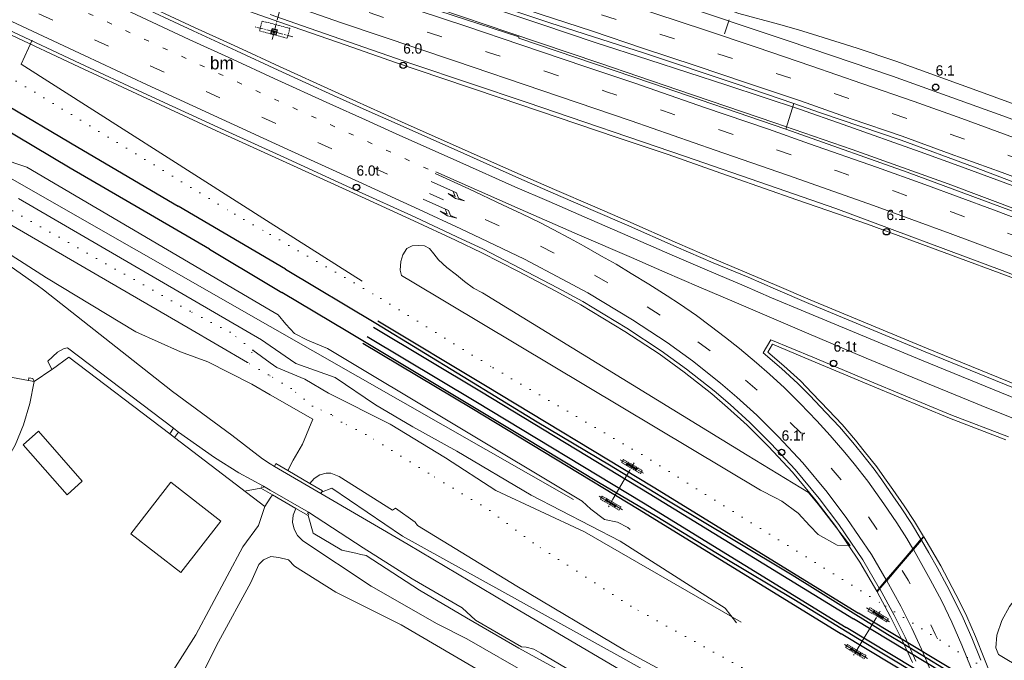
# Model space of a CAD drawing. Header units: metres. Extents: x 83575 to 86200, y 450600 to 453750.
# Tile 76 of 94: x 85251 to 85443, y 453122 to 453247. Entities that reach past the tile are written whole.
import ezdxf
from ezdxf.enums import TextEntityAlignment as Align

# ---------------------------------------------------------------- set-up
doc = ezdxf.new("R2010")
doc.units = ezdxf.units.M
for name, pattern in [('13strp', [4, 1, -3]), ('39strp', [12, 3, -9]), ('bhgrns', [2, 0, -2]), ('CENTER', [2, 1.25, -0.25, 0.25, -0.25]), ('DASHED2', [0.375, 0.25, -0.125])]:
    doc.linetypes.add(name, pattern=pattern)
for name, color, linetype, lineweight in [('bw-bs-uithouder', 253, 'Continuous', 18), ('bw-bs-uithouder spoor', 253, 'Continuous', 18), ('gr-bs-geleiderail', 253, 'geleiderail', 18), ('gw-bs-grondwerklijn', 253, 'Continuous', 18), ('kd-bs-bhgrns', 253, 'bhgrns', 18), ('kd-bs-kadastralegrens', 253, 'Continuous', 18), ('kw-bs-viaduct', 253, 'Continuous', 18), ('mk-bs-13streep 0.45', 253, '13strp', 18), ('mk-bs-39streep 0.15', 253, '39strp', 18), ('mk-bs-pijlre750', 253, 'Continuous', 18), ('mk-bs-streep 0.15', 253, 'Continuous', 18), ('og-bs-bebouwing', 253, 'Continuous', 18), ('og-bs-spoor NS', 253, 'Continuous', 25), ('vh-bs-randverharding', 253, 'Continuous', 18), ('wm-bs-hectometerbord text', 253, 'Continuous', 18)]:
    doc.layers.add(name, color=color, linetype=linetype, lineweight=lineweight)
doc.styles.add('rtw_iso', font='iso-rtw.shx')
doc.linetypes.add('geleiderail', pattern='A,2,-1,[175,RTW.shx,S=0.5,R=0,X=0,Y=0],-1', length=4)

# ---------------------------------------------------------------- blocks, each defined once
blk = doc.blocks.new('poer SB40-flat-7')
h = blk.add_hatch()
h.set_pattern_fill('ACET-2D-ANSI31', color=252, scale=0.5, angle=149.8861, style=0)
h.set_pattern_definition([(194.8860677, (-85366.5664, -453152.95), (0.4078252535, -1.53422124), [])])
h.paths.add_polyline_path([(0.94, -0.55), (-0.94, 0.55), (-1.03, 0.4), (0.86, -0.7)])
at = {"layer": 'bw-bs-uithouder spoor', "linetype": 'CENTER'}
for points in [[(-2.31, 1.24), (2.23, -1.39)], [(0.38, 0.66), (-0.47, -0.81)]]:
    blk.add_lwpolyline(points, dxfattribs=at)
at = {"layer": 'bw-bs-uithouder spoor', "linetype": 'DASHED2'}
blk.add_lwpolyline([(1.97, -0.84), (-1.71, 1.29), (-2.06, 0.69), (1.62, -1.44)], close=True, dxfattribs=at)
at = {"layer": 'bw-bs-uithouder spoor', "linetype": 'CENTER'}
for points in [[(-0.66, 0.46), (-0.81, 0.2), (-1.16, 0.4), (-1.01, 0.66), (-0.66, 0.46)], [(1.07, -0.55), (0.92, -0.81), (0.57, -0.61), (0.72, -0.35), (1.07, -0.55)]]:
    blk.add_lwpolyline(points, close=True, dxfattribs=at)
at = {"layer": 'bw-bs-uithouder spoor', "linetype": 'Continuous'}
blk.add_lwpolyline([(-0.94, 0.55), (-1.03, 0.4), (0.86, -0.7), (0.94, -0.55)], close=True, dxfattribs=at)
blk = doc.blocks.new('poer SB40-flat-8')
h = blk.add_hatch()
h.set_pattern_fill('ACET-2D-ANSI31', color=252, scale=0.5, angle=149.8861, style=0)
h.set_pattern_definition([(194.8860677, (-85370.7084, -453160.0914), (0.4078252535, -1.53422124), [])])
h.paths.add_polyline_path([(0.94, -0.55), (-0.94, 0.55), (-1.03, 0.4), (0.86, -0.7)])
at = {"layer": 'bw-bs-uithouder spoor', "linetype": 'CENTER'}
for points in [[(-2.31, 1.24), (2.23, -1.39)], [(0.38, 0.66), (-0.47, -0.81)]]:
    blk.add_lwpolyline(points, dxfattribs=at)
at = {"layer": 'bw-bs-uithouder spoor', "linetype": 'DASHED2'}
blk.add_lwpolyline([(1.97, -0.84), (-1.71, 1.29), (-2.06, 0.69), (1.62, -1.44)], close=True, dxfattribs=at)
at = {"layer": 'bw-bs-uithouder spoor', "linetype": 'CENTER'}
for points in [[(-0.66, 0.46), (-0.81, 0.2), (-1.16, 0.4), (-1.01, 0.66), (-0.66, 0.46)], [(1.07, -0.55), (0.92, -0.81), (0.57, -0.61), (0.72, -0.35), (1.07, -0.55)]]:
    blk.add_lwpolyline(points, close=True, dxfattribs=at)
at = {"layer": 'bw-bs-uithouder spoor', "linetype": 'Continuous'}
blk.add_lwpolyline([(-0.94, 0.55), (-1.03, 0.4), (0.86, -0.7), (0.94, -0.55)], close=True, dxfattribs=at)
blk = doc.blocks.new('poer SB40-flat-9')
h = blk.add_hatch()
h.set_pattern_fill('ACET-2D-ANSI31', color=252, scale=0.5, angle=148.9096, style=0)
h.set_pattern_definition([(193.90963393, (-85418.8063, -453131.126), (0.3816211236, -1.540948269), [])])
h.paths.add_polyline_path([(0.93, -0.56), (-0.93, 0.56), (-1.02, 0.41), (0.84, -0.71)])
at = {"layer": 'bw-bs-uithouder spoor', "linetype": 'CENTER'}
for points in [[(-2.29, 1.28), (2.2, -1.43)], [(0.39, 0.65), (-0.48, -0.8)]]:
    blk.add_lwpolyline(points, dxfattribs=at)
at = {"layer": 'bw-bs-uithouder spoor', "linetype": 'DASHED2'}
blk.add_lwpolyline([(1.96, -0.87), (-1.68, 1.32), (-2.05, 0.72), (1.59, -1.47)], close=True, dxfattribs=at)
at = {"layer": 'bw-bs-uithouder spoor', "linetype": 'CENTER'}
for points in [[(-0.65, 0.47), (-0.81, 0.21), (-1.15, 0.42), (-1, 0.67), (-0.65, 0.47)], [(1.06, -0.57), (0.9, -0.82), (0.56, -0.62), (0.72, -0.36), (1.06, -0.57)]]:
    blk.add_lwpolyline(points, close=True, dxfattribs=at)
at = {"layer": 'bw-bs-uithouder spoor', "linetype": 'Continuous'}
blk.add_lwpolyline([(-0.93, 0.56), (-1.02, 0.41), (0.84, -0.71), (0.93, -0.56)], close=True, dxfattribs=at)
blk = doc.blocks.new('poer SB40-flat-10')
h = blk.add_hatch()
h.set_pattern_fill('ACET-2D-ANSI31', color=252, scale=0.5, angle=148.9096, style=0)
h.set_pattern_definition([(193.90963393, (-85414.4741, -453123.9418), (0.3816211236, -1.540948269), [])])
h.paths.add_polyline_path([(0.93, -0.56), (-0.93, 0.56), (-1.02, 0.41), (0.84, -0.71)])
at = {"layer": 'bw-bs-uithouder spoor', "linetype": 'CENTER'}
for points in [[(-2.29, 1.28), (2.2, -1.43)], [(0.39, 0.65), (-0.48, -0.8)]]:
    blk.add_lwpolyline(points, dxfattribs=at)
at = {"layer": 'bw-bs-uithouder spoor', "linetype": 'DASHED2'}
blk.add_lwpolyline([(1.96, -0.87), (-1.68, 1.32), (-2.05, 0.72), (1.59, -1.47)], close=True, dxfattribs=at)
at = {"layer": 'bw-bs-uithouder spoor', "linetype": 'CENTER'}
for points in [[(-0.65, 0.47), (-0.81, 0.21), (-1.15, 0.42), (-1, 0.67), (-0.65, 0.47)], [(1.06, -0.57), (0.9, -0.82), (0.56, -0.62), (0.72, -0.36), (1.06, -0.57)]]:
    blk.add_lwpolyline(points, close=True, dxfattribs=at)
at = {"layer": 'bw-bs-uithouder spoor', "linetype": 'Continuous'}
blk.add_lwpolyline([(-0.93, 0.56), (-1.02, 0.41), (0.84, -0.71), (0.93, -0.56)], close=True, dxfattribs=at)
blk = doc.blocks.new('poer uithouder-flat-5')
h = blk.add_hatch()
h.set_pattern_fill('ACET-2D-ANSI31', color=252, scale=0.05, angle=345.2603, style=0)
h.set_pattern_definition([(30.2602506, (-85300.748, -453244.897), (-0.07999865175, 0.13711957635), [])])
h.paths.add_polyline_path([(-0.17, 0.25), (0.27, 0.14), (0.17, -0.25), (-0.27, -0.14)])
at = {"layer": 'bw-bs-uithouder', "linetype": 'DASHED2'}
blk.add_lwpolyline([(3.08, 0.69), (-2.34, 2.11), (-2.85, 0.18), (2.57, -1.24)], close=True, dxfattribs=at)
at = {"layer": 'bw-bs-uithouder', "linetype": 'CENTER'}
for points in [[(-0.39, -1.5), (0.62, 2.37)], [(3.67, -0.97), (-3.67, 0.97)]]:
    blk.add_lwpolyline(points, dxfattribs=at)
blk.add_lwpolyline([(0.67, 0.39), (-0.39, 0.67), (-0.67, -0.39), (0.39, -0.67)], close=True, dxfattribs=at)
at = {"layer": 'bw-bs-uithouder', "linetype": 'Continuous'}
for points in [[(0.51, 0.34), (-0.28, 0.55), (-0.34, 0.51), (-0.55, -0.28), (-0.51, -0.34), (0.28, -0.55), (0.34, -0.51), (0.55, 0.28)], [(0.27, 0.14), (-0.17, 0.25), (-0.27, -0.14), (0.17, -0.25)]]:
    blk.add_lwpolyline(points, close=True, dxfattribs=at)
blk = doc.blocks.new('pijlr-flat-30')
at = {"layer": 'mk-bs-pijlre750'}
for p, q in [((0, 0), (4.99, -2.2)), ((4.68, -2.89), (4.3, -1.9)), ((3.36, -2.3), (4.68, -2.89)), ((4.79, -3.26), (3.36, -2.3)), ((6.56, -3.71), (4.79, -3.26)), ((5.37, -3.19), (4.99, -2.2)), ((6.56, -3.71), (5.37, -3.19))]:
    blk.add_line(p, q, dxfattribs=at)
blk = doc.blocks.new('pijlr-flat-31')
at = {"layer": 'mk-bs-pijlre750'}
for p, q in [((0, 0), (4.96, -2.25)), ((3.33, -2.34), (4.65, -2.93)), ((4.76, -3.31), (3.33, -2.34)), ((4.65, -2.93), (4.28, -1.94)), ((6.52, -3.78), (4.76, -3.31)), ((5.34, -3.24), (4.96, -2.25)), ((6.52, -3.78), (5.34, -3.24))]:
    blk.add_line(p, q, dxfattribs=at)
blk = doc.blocks.new('dtbattr-l-flat-1')
at = {"layer": 'mk-bs-13streep 0.45', "style": 'rtw_iso'}
blk.add_attdef('TAG', (0, 0), '', height=2.5, dxfattribs=at)
blk = doc.blocks.new('HMP1-flat-189')
at = {"color": 253}
blk.add_circle((0, 0), 0.625, dxfattribs=at)
blk = doc.blocks.new('HMP1-flat-190')
at = {"color": 253}
blk.add_circle((0, 0), 0.625, dxfattribs=at)
blk = doc.blocks.new('HMP1-flat-192')
at = {"color": 253}
blk.add_circle((0, 0), 0.625, dxfattribs=at)
blk = doc.blocks.new('HMP1-flat-193')
at = {"color": 253}
blk.add_circle((0, 0), 0.625, dxfattribs=at)
blk = doc.blocks.new('HMP1-flat-194')
at = {"color": 253}
blk.add_circle((0, 0), 0.625, dxfattribs=at)
blk = doc.blocks.new('HMP1-flat-195')
at = {"color": 253}
blk.add_circle((0, 0), 0.625, dxfattribs=at)

msp = doc.modelspace()

# ---------------------------------------------------------------- linework, layer by layer
at = {"layer": 'bw-bs-uithouder'}
for points in [[(85301.37, 453247.27), (85302.11, 453250.07)], [(85389.7, 453247.28), (85388.73, 453244.51)]]:
    msp.add_lwpolyline(points, dxfattribs=at)
at = {"layer": 'bw-bs-uithouder spoor'}
for points in [[(85370.24, 453159.28), (85366.95, 453153.61)], [(85414.87, 453124.59), (85418.32, 453130.32)]]:
    msp.add_lwpolyline(points, dxfattribs=at)
at = {"layer": 'gr-bs-geleiderail', "flags": 128}
for points in [[(85005.71, 453400.28), (85027.43, 453387.83), (85060.47, 453369.06), (85079.71, 453358.38), (85099.06, 453347.91), (85117.71, 453338.28), (85130.18, 453331.9), (85147.33, 453323.72), (85170.06, 453313.31), (85190.25, 453304.58), (85212.45, 453295.48), (85224.59, 453290.82), (85235.83, 453286.62), (85257.44, 453278.76), (85273.51, 453273.19), (85284.84, 453269.25), (85299.03, 453264.39), (85313.25, 453259.63), (85327.5, 453254.94), (85336.99, 453251.77), (85353.09, 453246.31), (85363.51, 453242.81), (85373.98, 453239.42), (85389.2, 453234.48), (85403.44, 453229.79), (85411.92, 453226.78), (85427.01, 453221.44), (85434.53, 453218.72), (85452.36, 453212.16), (85459.85, 453209.36), (85466.38, 453206.83), (85479.29, 453201.4), (85485.8, 453198.83), (85498.82, 453193.69), (85508.01, 453189.75), (85519.96, 453184.65), (85532.44, 453179.23)], [(85136.18, 453327.62), (85152.81, 453319.53), (85166.55, 453313.14), (85179.73, 453307.16), (85194.07, 453300.88), (85204.23, 453296.74), (85215.09, 453292.24), (85226.52, 453287.46), (85237.37, 453283.28), (85247.43, 453279.6), (85260.06, 453274.91), (85269.97, 453271.37), (85287.55, 453265.16), (85300.16, 453260.67), (85317.74, 453254.48), (85332.91, 453249.37), (85346.81, 453244.68), (85364.42, 453238.78), (85379.62, 453233.61), (85398.58, 453227.16), (85413.72, 453221.92), (85432.45, 453215.21), (85453.73, 453207.23), (85473.23, 453199.69)], [(85206.35, 453283.14), (85214.17, 453279.89), (85224.45, 453275.68), (85233.21, 453272.16), (85242.05, 453268.76), (85248.24, 453266.32), (85255.62, 453263.42), (85265.65, 453259.66), (85276.89, 453255.69), (85285.73, 453252.53), (85294.46, 453249.43), (85304.47, 453245.89), (85314.62, 453242.37), (85324.69, 453238.83), (85333.51, 453235.87), (85344.93, 453232.04), (85356.27, 453228.19), (85367.6, 453224.36), (85377.74, 453220.97), (85390.25, 453216.52), (85402.89, 453212.11), (85416.69, 453207.33), (85431.71, 453201.84), (85445.4, 453196.73), (85458.21, 453191.78), (85464.39, 453189.33)], [(85399.34, 453246.39), (85391.58, 453248.51), (85387.77, 453249.85), (85383.16, 453252.03), (85375.98, 453255.57), (85368.9, 453259.28), (85361.9, 453263.15)], [(85422.23, 453239.17), (85414.65, 453241.73), (85407.02, 453244.14), (85403.19, 453245.29), (85399.34, 453246.39)], [(85422.23, 453239.17), (85439.5, 453232.96), (85452.64, 453228.13), (85462.93, 453224.24), (85473.18, 453220.26), (85486.18, 453215.05), (85492.68, 453212.45), (85502.86, 453208.29), (85515.76, 453202.85), (85524.01, 453199.24), (85534.06, 453194.78), (85540.92, 453191.51)]]:
    msp.add_lwpolyline(points, dxfattribs=at)
at = {"layer": 'gw-bs-grondwerklijn'}
for p, q in [((85253.47, 453243.28), (85251.3, 453238.57)), ((85251.3, 453238.57), (85300, 453207.62)), ((85300, 453187.37), (85234.07, 453224.95)), ((85252.46, 453218.47), (85247.22, 453220.21)), ((85300, 453190.55), (85252.46, 453218.47)), ((85298.29, 453184.75), (85250.79, 453212.34)), ((85300, 453207.62), (85317.93, 453196.22)), ((85301.58, 453189.63), (85300, 453190.55)), ((85303.04, 453187.79), (85301.58, 453189.63)), ((85359.26, 453153.59), (85300, 453187.37)), ((85304.75, 453186), (85303.04, 453187.79)), ((85300, 453183.58), (85298.29, 453184.75)), ((85304.75, 453186), (85307.28, 453184.66)), ((85307.28, 453184.66), (85311.2, 453183.06)), ((85300, 453180.29), (85296.62, 453182.76)), ((85305.02, 453180.14), (85300, 453183.58)), ((85311.2, 453183.06), (85360.97, 453153.23)), ((85301.3, 453179.34), (85300, 453180.29)), ((85306.76, 453177.09), (85301.3, 453179.34)), ((85312.71, 453177.4), (85305.02, 453180.14)), ((85252.77, 453176.82), (85253.9, 453176.62)), ((85311.37, 453174.35), (85306.76, 453177.09)), ((85320.57, 453172.08), (85312.71, 453177.4)), ((85253.9, 453176.62), (85253.9, 453176.62)), ((85323.43, 453168.27), (85311.37, 453174.35)), ((85327.85, 453167.78), (85320.57, 453172.08)), ((85334.26, 453161.73), (85323.43, 453168.27)), ((85336.46, 453163), (85327.85, 453167.78)), ((85281.32, 453165.69), (85298.95, 453152.17)), ((85344.11, 453155.35), (85334.26, 453161.73)), ((85350.97, 453154.41), (85336.46, 453163)), ((85295, 453155.21), (85298.16, 453155.81)), ((85310.03, 453155), (85312.04, 453155.75)), ((85312.04, 453155.75), (85325.85, 453146.41)), ((85298.95, 453152.17), (85300, 453153.8)), ((85300, 453153.8), (85300.44, 453154.48)), ((85361.43, 453147.26), (85344.11, 453155.35)), ((85368.4, 453145.4), (85350.97, 453154.41)), ((85360.97, 453153.23), (85362.65, 453151.65)), ((85308.4, 453146.99), (85307.4, 453150.46)), ((85362.65, 453151.65), (85365.31, 453149.66)), ((85365.31, 453149.66), (85367.83, 453149.16)), ((85367.83, 453149.16), (85369.85, 453148.07)), ((85369.85, 453148.07), (85370.35, 453147.71)), ((85313.96, 453143.7), (85308.4, 453146.99)), ((85325.85, 453146.41), (85368.32, 453122.91)), ((85392.01, 453129.61), (85361.43, 453147.26)), ((85388.86, 453132.37), (85368.4, 453145.4)), ((85316.7, 453143.07), (85313.96, 453143.7)), ((85317.72, 453142.83), (85316.7, 453143.07)), ((85318.74, 453142.6), (85317.72, 453142.83)), ((85329.16, 453135.89), (85318.74, 453142.6)), ((85338.35, 453130.48), (85329.16, 453135.89)), ((85391.11, 453129.46), (85388.86, 453132.37)), ((85348.55, 453124.56), (85338.35, 453130.48)), ((85362.01, 453117.21), (85348.55, 453124.56)), ((85368.32, 453122.91), (85388.74, 453111.53))]:
    msp.add_line(p, q, dxfattribs=at)
for points in [[(85237.5, 453210.34), (85239.78, 453210.69), (85239.71, 453212.27), (85241.31, 453211.83), (85268.61, 453196.04), (85283.93, 453187.11), (85295.54, 453180.32)], [(85300, 453174.03), (85296.4, 453176.09), (85287.81, 453180.47), (85282.49, 453182.4), (85273.73, 453186.3), (85256.29, 453196.88), (85241.47, 453206.3), (85237.5, 453210.34)], [(85398.72, 453153.87), (85395.8, 453155.36), (85327.71, 453196.09), (85325.64, 453197.33), (85325.37, 453198.39), (85325.5, 453200.03), (85325.9, 453201.36), (85326.7, 453202.57), (85327.73, 453203.14), (85328.89, 453203.18), (85330.15, 453203.08), (85331.12, 453202.59), (85331.96, 453201.52), (85332.85, 453200.38), (85334.49, 453198.91), (85336.4, 453197.46), (85337.96, 453196.17), (85339.73, 453194.82), (85341.46, 453193.9), (85393.17, 453162.21), (85400.66, 453157.68), (85405.15, 453154.96), (85407.05, 453152.65), (85413.32, 453144.61), (85410.79, 453144.66), (85407.07, 453146.72), (85405.42, 453148.43), (85403.13, 453150.88), (85399.94, 453153.25), (85398.72, 453153.87)], [(85257.33, 453178.95), (85257.46, 453179.04), (85260.66, 453181.38), (85280.38, 453166.41)], [(85303.45, 453159.21), (85304.45, 453161.28), (85306.29, 453164.38), (85308.34, 453169.25), (85300, 453174.03)], [(85311.87, 453158.74), (85310.93, 453158.74), (85309.67, 453158.4), (85308.58, 453157.7), (85307.74, 453156.69)], [(85481.44, 453058.52), (85481.07, 453060.09), (85474.65, 453064.27), (85457.73, 453074.14), (85439.96, 453084), (85411.95, 453100.29), (85390.02, 453112.91), (85369.24, 453124.13), (85348.15, 453136.65), (85328.75, 453148.51), (85328.33, 453149.17), (85324.48, 453151.9), (85323.87, 453151.46), (85313.49, 453158.06), (85311.87, 453158.74)], [(85304.97, 453151.83), (85304.48, 453150.52), (85304.37, 453149.13), (85304.66, 453147.77), (85305.32, 453146.54), (85306.3, 453145.54), (85306.34, 453145.52)], [(85306.34, 453145.52), (85319.73, 453136.64), (85332.59, 453129.27), (85338.42, 453126.36), (85351.14, 453119.07), (85369.05, 453110.05), (85377.99, 453104.49), (85384.96, 453100.46), (85391.1, 453096.21), (85391.21, 453096.07), (85391.66, 453095.14), (85391.73, 453094.11), (85391.37, 453092.74), (85390.6, 453091.24), (85389.51, 453089.97), (85388.14, 453088.99)], [(85512.33, 453081.48), (85442.28, 453123.28), (85441.78, 453124.59), (85441.94, 453127.1), (85442.93, 453129.95), (85444.46, 453132.67), (85446.24, 453135.03), (85449.78, 453137.02), (85453.55, 453137.4), (85457.77, 453136.59), (85462.71, 453135.49), (85472.72, 453133.73), (85481.77, 453131.21), (85484.74, 453129.66), (85491.14, 453126.14), (85495.21, 453123.38), (85498.93, 453120.97)]]:
    msp.add_lwpolyline(points, dxfattribs=at)
at = {"layer": 'kd-bs-bhgrns'}
for points in [[(85295.54, 453180.32), (85296.62, 453182.76), (85292.2, 453186.22), (85284.35, 453190.32), (85234.42, 453218.52), (85167.92, 453256.02), (85159.89, 453260), (85153.1, 453263.64), (85147.86, 453267.85), (85139.07, 453272.59), (85137.88, 453273.18)], [(85246.8, 453237.47), (85293.05, 453209.31), (85300, 453205.3)], [(85300, 453205.3), (85321.61, 453192.84), (85343.54, 453179.27), (85372.58, 453162.33)], [(85300, 453177.7), (85299.65, 453177.92), (85295.54, 453180.32)], [(85437.54, 453094.02), (85433.29, 453096.1), (85401.33, 453115.65), (85370.45, 453132.72), (85351.35, 453145.09), (85342.92, 453151.41), (85330.89, 453158.68), (85318.66, 453166.27), (85313.93, 453168.67), (85311.92, 453170.14), (85308.24, 453171.81), (85304.1, 453175.22), (85300, 453177.7)], [(85372.58, 453162.33), (85420.19, 453132.76), (85440.39, 453120.1)]]:
    msp.add_lwpolyline(points, dxfattribs=at)
at = {"layer": 'kd-bs-kadastralegrens'}
for points in [[(85218.4, 453145.54), (85223.8, 453139.84), (85242.53, 453154.85), (85244.26, 453156.32), (85246.55, 453158.7), (85248.54, 453161.34), (85250.19, 453164.21), (85251.79, 453168.18), (85253.04, 453172.35), (85253.9, 453176.62)], [(85298.95, 453152.17), (85297.72, 453148.48), (85294.63, 453144.32), (85285.46, 453127.16), (85269.68, 453102.31), (85266.58, 453098.63), (85262.78, 453087.82), (85261.75, 453086.73), (85260.17, 453084.34), (85255.83, 453076.53), (85240.34, 453050)]]:
    msp.add_lwpolyline(points, dxfattribs=at)
at = {"layer": 'kw-bs-viaduct', "flags": 128}
for points in [[(85250, 453262.24), (85261.31, 453256.95), (85272.89, 453251.54), (85285.2, 453245.78), (85293.69, 453241.88), (85301.8, 453238.13), (85312.66, 453233.17), (85319.61, 453230.05), (85325.65, 453227.36), (85338.07, 453221.82), (85348.82, 453217.02), (85355.52, 453214.13), (85363.39, 453210.71), (85369.85, 453207.9), (85379.56, 453203.63), (85386.81, 453200.51), (85393.61, 453197.67), (85398.96, 453195.34), (85405.49, 453192.58), (85428.21, 453183.13), (85451.11, 453173.84)], [(85443.76, 453165.22), (85432.74, 453169.46), (85417.67, 453175.69), (85405.72, 453180.7), (85398.13, 453183.89), (85397.2, 453182.34), (85400.37, 453179.66), (85403.59, 453176.73), (85405.91, 453174.36), (85409.09, 453171.02), (85411.72, 453168.2), (85414.36, 453165.13), (85416.07, 453163.04), (85418.54, 453159.93), (85420.05, 453157.83), (85421.65, 453155.53), (85423.86, 453152.34), (85425.87, 453149.25), (85427.66, 453146.35), (85418.52, 453135.64), (85415.17, 453141.36), (85410.48, 453148.27), (85406.68, 453153.32), (85402.03, 453158.93), (85397.36, 453163.93), (85393.18, 453168.07), (85389.35, 453171.55), (85386.26, 453174.22), (85380.88, 453178.46), (85375.99, 453181.99), (85369.31, 453186.4), (85360.68, 453191.59), (85355.77, 453194.24), (85348.49, 453198.08), (85341.36, 453201.74), (85336.2, 453204.19), (85328.03, 453207.98), (85316.25, 453213.37), (85302.38, 453219.7), (85289.47, 453225.59), (85274.88, 453232.31), (85262.61, 453238.05), (85248.46, 453244.68)], [(85425.47, 453121.73), (85423.37, 453126.36), (85421.22, 453130.65), (85418.57, 453135.55), (85427.71, 453146.26), (85431, 453140.59), (85434.66, 453133.62), (85436.08, 453130.7), (85437.81, 453126.83), (85439.58, 453122.4), (85440.83, 453119.1)]]:
    msp.add_lwpolyline(points, dxfattribs=at)
at = {"layer": 'mk-bs-13streep 0.45', "flags": 128}
msp.add_lwpolyline([(85330.83, 453218.08), (85302.53, 453230.97), (85261.63, 453249.82), (85245.68, 453257.22)], dxfattribs=at)
at = {"layer": 'mk-bs-39streep 0.15', "flags": 128}
for points in [[(85685.05, 453106.58), (85674.67, 453112.6), (85664.26, 453118.57), (85653.83, 453124.51), (85643.37, 453130.39), (85632.86, 453136.17), (85622.23, 453141.74), (85611.55, 453147.21), (85600.81, 453152.58), (85590.05, 453157.88), (85579.26, 453163.12), (85568.44, 453168.32), (85557.59, 453173.45), (85546.7, 453178.49), (85535.77, 453183.43), (85524.78, 453188.25), (85513.77, 453193.03), (85502.74, 453197.76), (85491.65, 453202.35), (85480.53, 453206.86), (85469.37, 453211.25), (85458.16, 453215.56), (85446.93, 453219.78), (85435.67, 453223.93), (85424.37, 453227.97), (85413.03, 453231.9), (85401.7, 453235.83), (85390.33, 453239.67), (85378.96, 453243.52), (85367.58, 453247.31), (85356.17, 453251.03), (85344.78, 453254.81), (85333.37, 453258.53), (85321.99, 453262.33), (85310.58, 453266.05), (85299.21, 453269.9), (85287.85, 453273.75), (85276.52, 453277.7), (85265.2, 453281.68), (85253.87, 453285.65), (85242.58, 453289.72), (85231.32, 453293.86), (85220.1, 453298.11), (85208.9, 453302.42), (85197.73, 453306.8), (85186.68, 453311.48), (85175.65, 453316.2), (85164.67, 453321.05), (85153.71, 453325.94), (85142.84, 453331.02), (85132, 453336.17), (85121.24, 453341.48), (85110.54, 453346.91), (85099.89, 453352.44), (85089.27, 453358.03), (85078.7, 453363.7), (85068.16, 453369.45), (85057.67, 453375.27), (85047.21, 453381.14), (85036.77, 453387.07), (85026.37, 453393.05), (85015.97, 453399.04), (85014.32, 453400)], [(85836.78, 452994.32), (85820.93, 453004.61), (85803.14, 453016.04), (85780.87, 453030.37), (85760.58, 453043.3), (85742.88, 453054.53), (85720.17, 453068.6), (85701.8, 453079.87), (85658.39, 453105.41), (85598, 453137.9), (85563.3, 453155.01), (85541.71, 453165.12), (85522.76, 453173.67), (85508.99, 453179.64), (85498.45, 453184.11), (85476.3, 453193.26), (85469.89, 453195.77), (85453.86, 453201.94), (85433.46, 453209.59), (85422, 453213.76), (85410.51, 453217.8), (85401.8, 453220.89), (85390.84, 453224.7), (85376.85, 453229.47), (85365.71, 453233.2), (85354.21, 453237.03), (85342.83, 453240.82), (85331.28, 453244.67), (85322.66, 453247.55), (85308.35, 453252.45), (85299.65, 453255.47), (85286.01, 453260.27), (85273.96, 453264.58), (85262.7, 453268.69), (85251.23, 453272.89), (85239.93, 453277.13), (85228.51, 453281.54), (85217.39, 453286), (85206.17, 453290.58), (85195.01, 453295.27), (85185.76, 453299.28), (85175.54, 453303.82), (85162.27, 453309.89), (85153.6, 453313.97), (85142.65, 453319.22), (85133.75, 453323.54)], [(85243.92, 453253.49), (85262.44, 453244.86), (85281.36, 453236.06), (85302.79, 453226.22), (85326.71, 453215.38), (85347.82, 453205.57), (85355.93, 453201.47), (85358.47, 453200.1), (85366.51, 453195.6), (85368.97, 453194.13), (85376.65, 453189.27), (85379.01, 453187.69), (85386.35, 453182.32), (85388.54, 453180.52), (85395.42, 453174.66), (85397.49, 453172.73), (85403.88, 453166.33), (85405.79, 453164.26), (85411.61, 453157.36), (85413.37, 453155.07), (85418.54, 453147.8), (85420.1, 453145.43), (85422.86, 453140.79)], [(85435.77, 453020.92), (85437.63, 453027.37), (85438.99, 453032.43), (85439.62, 453035.18), (85441.24, 453043.96), (85441.69, 453046.78), (85442.65, 453055.69), (85442.82, 453058.64), (85443.01, 453067.53), (85442.98, 453070.21), (85442.51, 453079.3), (85442.22, 453082.14), (85441.08, 453090.96), (85440.56, 453093.72), (85438.68, 453102.49), (85437.9, 453105.14), (85435.27, 453113.88), (85434.41, 453116.31), (85431.08, 453124.77), (85429.95, 453127.28), (85425.97, 453135.38), (85424.66, 453137.79), (85422.96, 453140.62)]]:
    msp.add_lwpolyline(points, dxfattribs=at)
at = {"layer": 'mk-bs-streep 0.15', "flags": 128}
for points in [[(85135.83, 453318.74), (85145.26, 453314.19), (85160.36, 453307.04), (85180, 453298.09), (85189.35, 453293.92), (85199.41, 453289.64), (85216.25, 453282.71), (85232.86, 453276.06), (85249.48, 453269.83), (85269.52, 453262.45), (85288.9, 453255.43), (85302.51, 453250.64), (85313.95, 453246.69), (85336.2, 453239.15), (85353.09, 453233.42), (85370.53, 453227.53), (85386.94, 453221.82), (85401.09, 453216.92), (85417.84, 453211), (85432.87, 453205.51), (85450.32, 453199.03), (85467.12, 453192.53)], [(85445.22, 453224.26), (85435.14, 453227.96), (85425.84, 453231.29), (85415.59, 453234.81), (85405.8, 453238.23), (85394.92, 453241.88), (85385.06, 453245.2), (85375.12, 453248.49), (85365.14, 453251.81), (85354.37, 453255.33), (85344.45, 453258.65), (85333.92, 453262.12), (85323.95, 453265.46), (85313.43, 453268.83), (85303.58, 453272.22), (85293.45, 453275.63), (85283.43, 453279.07), (85273.37, 453282.6), (85264.45, 453285.77), (85254.03, 453289.37), (85244.25, 453292.89)], [(85452.08, 453214.05), (85442.99, 453217.42), (85432.85, 453221.1), (85423.47, 453224.5), (85413.49, 453227.93), (85403.63, 453231.4), (85393.22, 453234.88), (85383.01, 453238.36), (85372.93, 453241.63), (85362.98, 453245.03), (85352.73, 453248.35), (85342.38, 453251.82), (85332.28, 453255.05), (85321.82, 453258.59), (85311.47, 453261.97), (85301.29, 453265.37), (85291.2, 453268.79), (85281.17, 453272.28), (85271.19, 453275.77), (85262.14, 453279.02), (85251.82, 453282.77), (85241.95, 453286.39)], [(85245.34, 453278.69), (85253.85, 453275.51), (85264.11, 453271.73), (85274.97, 453267.78), (85296.17, 453260.24), (85312.22, 453254.61), (85329.07, 453248.98), (85338.19, 453245.99), (85348.99, 453242.34), (85361.48, 453238.16), (85371.27, 453234.85), (85384.85, 453230.16), (85397.33, 453225.88), (85405.38, 453223.05), (85418.44, 453218.48), (85427.93, 453215.07), (85441.31, 453210.17), (85457.85, 453203.91), (85472.11, 453198.37)], [(85247.32, 453260.67), (85248.93, 453259.91), (85260.24, 453254.62), (85271.81, 453249.21), (85284.13, 453243.44), (85292.63, 453239.54), (85300.74, 453235.79), (85311.62, 453230.82), (85318.58, 453227.69), (85324.62, 453225), (85337.04, 453219.47), (85347.8, 453214.66), (85354.51, 453211.76), (85362.38, 453208.34), (85368.84, 453205.54), (85378.54, 453201.27), (85385.83, 453198.14), (85392.62, 453195.29), (85397.96, 453192.97), (85404.52, 453190.2), (85427.25, 453180.75), (85449.29, 453171.8)], [(85420.36, 453137.86), (85417.46, 453142.81), (85412.69, 453149.85), (85408.8, 453155), (85404.07, 453160.72), (85399.3, 453165.81), (85395.05, 453170.04), (85391.14, 453173.58), (85387.98, 453176.31), (85382.52, 453180.62), (85377.53, 453184.22), (85370.75, 453188.69), (85362.03, 453193.95), (85357.04, 453196.63), (85349.71, 453200.5), (85342.45, 453203.96), (85337.27, 453206.41), (85329.09, 453210.21), (85317.3, 453215.6), (85303.42, 453221.93), (85290.52, 453227.82), (85275.94, 453234.53), (85263.68, 453240.28), (85249.53, 453246.9)], [(85332.2, 453217.24), (85338.82, 453214.25), (85345.41, 453211.14), (85349.15, 453209.34), (85352.65, 453207.64), (85355.31, 453206.28), (85358.45, 453204.64), (85361.37, 453203.04), (85364.74, 453201.12), (85367.61, 453199.5), (85370.54, 453197.73), (85373.99, 453195.64), (85377.55, 453193.34), (85379.98, 453191.77), (85383.26, 453189.51), (85385.98, 453187.51), (85388.97, 453185.18), (85391.7, 453183.04), (85394.99, 453180.26), (85397.54, 453178.02), (85400.46, 453175.37), (85403.54, 453172.3), (85406.77, 453168.95), (85409.41, 453166.05), (85412.26, 453162.76), (85414.11, 453160.51), (85416.75, 453157.14), (85419.89, 453152.72), (85422.4, 453149.02), (85424.39, 453145.93), (85425.56, 453143.96)], [(85332.35, 453217.58), (85348.81, 453210.27), (85360.42, 453205.21), (85370.58, 453200.82), (85377.12, 453197.95), (85383.73, 453195.09), (85390.65, 453192.16), (85396.15, 453189.84), (85404.79, 453186.12), (85416.46, 453181.15), (85428.45, 453176.25), (85440.31, 453171.33), (85446.75, 453168.81)], [(85425.67, 453143.79), (85428.97, 453137.94), (85431.22, 453133.7), (85433.2, 453129.61), (85435.14, 453125.13), (85436.94, 453120.61)], [(85432.23, 453021.64), (85434.02, 453027.65), (85435.45, 453033.32), (85436.79, 453039.69), (85437.9, 453046.21), (85438.59, 453051.76), (85439.01, 453056.77), (85439.36, 453063.28), (85439.34, 453068.15), (85439.26, 453072.9), (85438.86, 453078.53), (85438.21, 453084.58), (85437.36, 453090.74), (85436.32, 453096.36), (85435.2, 453101.34), (85433.78, 453106.46), (85432.26, 453111.34), (85430.82, 453115.6), (85429.15, 453119.91), (85427.26, 453124.35), (85425.37, 453128.41), (85423.23, 453132.74), (85420.46, 453137.68)]]:
    msp.add_lwpolyline(points, dxfattribs=at)
at = {"layer": 'og-bs-bebouwing'}
for p, q in [((85309.88, 453154.77), (85300.83, 453159.99)), ((85303.45, 453159.21), (85307.74, 453156.69)), ((85298.71, 453156.16), (85300, 453155.41)), ((85300, 453155.41), (85307.46, 453151.08)), ((85300.44, 453154.48), (85300, 453154.73)), ((85304.97, 453151.83), (85300.44, 453154.48))]:
    msp.add_line(p, q, dxfattribs=at)
for points in [[(85254.75, 453166.89), (85263.22, 453157.15), (85260.29, 453154.45), (85251.72, 453164.24), (85254.75, 453166.89)], [(85300.83, 453159.99), (85301.1, 453160.59), (85303.45, 453159.21)], [(85290.36, 453149.33), (85282.51, 453139.3), (85272.78, 453146.88), (85280.59, 453156.93), (85290.36, 453149.33)], [(85300, 453154.73), (85298.16, 453155.81), (85298.3, 453156.07), (85298.59, 453155.91), (85298.71, 453156.16)], [(85307.74, 453156.69), (85310.19, 453155.25), (85309.88, 453154.77)], [(85307.46, 453151.08), (85307.31, 453150.84), (85307.54, 453150.68), (85307.38, 453150.42), (85304.97, 453151.83)]]:
    msp.add_lwpolyline(points, dxfattribs=at)
at = {"layer": 'og-bs-spoor NS'}
for p, q in [((85247.26, 453231.37), (85262.41, 453222.37)), ((85260.88, 453218.27), (85246.55, 453226.79)), ((85262.41, 453222.37), (85282.01, 453210.85)), ((85274.61, 453210.36), (85260.88, 453218.27)), ((85288.13, 453202.45), (85274.61, 453210.36)), ((85300, 453200.28), (85282.01, 453210.85)), ((85288.13, 453202.45), (85300, 453195.36)), ((85302.97, 453198.53), (85300, 453200.28)), ((85302.97, 453198.53), (85320.61, 453188.02)), ((85300, 453195.36), (85302.26, 453194.01)), ((85315.17, 453186.33), (85302.26, 453194.01)), ((85320.61, 453188.02), (85337.72, 453177.61)), ((85329.48, 453177.74), (85315.17, 453186.33)), ((85349.67, 453165.63), (85329.48, 453177.74)), ((85337.72, 453177.61), (85352.13, 453168.73)), ((85352.13, 453168.73), (85366.31, 453160.33)), ((85364.15, 453156.88), (85349.67, 453165.63)), ((85366.31, 453160.33), (85377.81, 453153.34)), ((85375.54, 453150.19), (85364.15, 453156.88)), ((85377.81, 453153.34), (85390.78, 453145.58)), ((85388.56, 453142.22), (85375.54, 453150.19)), ((85390.78, 453145.58), (85401.96, 453138.86)), ((85402.28, 453134.02), (85388.56, 453142.22)), ((85401.96, 453138.86), (85411.47, 453132.96)), ((85414.72, 453126.44), (85402.28, 453134.02)), ((85411.47, 453132.96), (85420.61, 453127.28)), ((85420.61, 453127.28), (85423.7, 453125.43)), ((85426.21, 453119.52), (85414.72, 453126.44)), ((85423.7, 453125.43), (85442.44, 453114))]:
    msp.add_line(p, q, dxfattribs=at)
at = {"layer": 'og-bs-spoor NS', "flags": 128}
for points in [[(85321.03, 453188.47), (85342.06, 453175.86), (85374.82, 453156.05), (85414.96, 453131.39)], [(85320.19, 453187.22), (85341.29, 453174.57), (85374.05, 453154.77), (85413.98, 453130.23)], [(85318.96, 453185.41), (85340.15, 453172.7), (85372.9, 453152.91), (85412.54, 453128.55)], [(85318.09, 453184.13), (85339.36, 453171.39), (85372.09, 453151.6), (85411.53, 453127.36)], [(85788.56, 452913.91), (85765.63, 452927.01), (85736.84, 452943.52), (85699.29, 452965.11), (85676.16, 452978.23), (85654.58, 452990.62), (85625.93, 453007.07), (85587.36, 453029.11), (85529.5, 453062.73), (85497.24, 453081.84), (85474.21, 453095.66), (85449.6, 453110.52), (85414.96, 453131.39)], [(85787.79, 452912.62), (85764.86, 452925.72), (85736.06, 452942.24), (85698.52, 452963.83), (85675.39, 452976.94), (85653.81, 452989.33), (85625.15, 453005.79), (85586.58, 453027.83), (85528.72, 453061.46), (85496.44, 453080.56), (85473.41, 453094.39), (85448.8, 453109.25), (85413.98, 453130.23)], [(85785.88, 452909.43), (85762.95, 452922.54), (85734.14, 452939.05), (85696.6, 452960.64), (85673.48, 452973.75), (85651.89, 452986.15), (85623.24, 453002.6), (85584.66, 453024.65), (85526.77, 453058.29), (85494.47, 453077.41), (85471.42, 453091.24), (85446.81, 453106.11), (85411.53, 453127.36)], [(85786.67, 452910.75), (85763.74, 452923.85), (85734.93, 452940.37), (85697.39, 452961.96), (85674.27, 452975.07), (85652.68, 452987.47), (85624.03, 453003.92), (85585.45, 453025.96), (85527.57, 453059.6), (85495.28, 453078.71), (85472.24, 453092.54), (85447.63, 453107.41), (85412.54, 453128.55)]]:
    msp.add_lwpolyline(points, dxfattribs=at)
at = {"layer": 'vh-bs-randverharding'}
for p, q in [((85402.3, 453230.89), (85400.75, 453225.91)), ((85253.9, 453176.62), (85257.33, 453178.95)), ((85248.62, 453177.57), (85252.77, 453176.82)), ((85280.38, 453166.41), (85281.09, 453167.47)), ((85282.09, 453166.71), (85281.09, 453167.47)), ((85280.38, 453166.41), (85281.32, 453165.69)), ((85282.09, 453166.71), (85281.32, 453165.69)), ((85300, 453160.52), (85300.83, 453159.99))]:
    msp.add_line(p, q, dxfattribs=at)
for points in [[(85300, 453277.4), (85311.89, 453273.4), (85339.01, 453264.39), (85352.27, 453260.1), (85352.14, 453259.35), (85357.74, 453257.46), (85378.23, 453250.86), (85400.8, 453243.28), (85405.64, 453241.64)], [(85402.3, 453230.89), (85391.22, 453234.71), (85373.1, 453240.71), (85354.62, 453246.69), (85337.64, 453252.39), (85314.52, 453259.87), (85300.27, 453264.65), (85300, 453264.74)], [(85300, 453260.31), (85300.25, 453260.22), (85317.32, 453254.36), (85332.97, 453249.03), (85348.57, 453243.9), (85348.56, 453243.64), (85374.5, 453234.88), (85400.75, 453225.91)], [(85397.34, 453214.93), (85381.14, 453220.54), (85350.2, 453231.12), (85327.64, 453238.65), (85306.12, 453246.15), (85300, 453248.31)], [(85405.64, 453241.64), (85421.59, 453236.23), (85443.84, 453228.22), (85466.17, 453219.77)], [(85191.31, 453233.34), (85230.61, 453210.74), (85247.12, 453200.6), (85254.47, 453195.45), (85255.69, 453194.55), (85280.93, 453174.65), (85292.5, 453166.12), (85298.5, 453161.5), (85300, 453160.52)], [(85611.48, 453141.97), (85604.01, 453146.02), (85552.18, 453171.2), (85515.64, 453187.36), (85497.84, 453194.93), (85486.07, 453199.67), (85474.4, 453204.31), (85461.85, 453209.27), (85448.53, 453214.32), (85437.42, 453218.54), (85423.26, 453223.72), (85407.51, 453229.1), (85402.3, 453230.89)], [(85400.75, 453225.91), (85402.79, 453225.21), (85424.42, 453217.52), (85450.08, 453208.01), (85470.79, 453200.01), (85488.53, 453192.96)], [(85459.32, 453191.99), (85443.02, 453198.27), (85410.48, 453210.38), (85397.34, 453214.93)], [(85281.09, 453167.47), (85260.37, 453183.21), (85259.76, 453183.03), (85258.4, 453182.34), (85256.54, 453180.59), (85257.33, 453178.95)], [(85253.9, 453176.62), (85253.6, 453177.19), (85252.86, 453177.36), (85252.77, 453176.82)], [(85298.71, 453156.16), (85293.87, 453158.8), (85289.09, 453161.78), (85282.09, 453166.71)], [(85309.88, 453154.77), (85326.97, 453144.78), (85346.24, 453133.31), (85367.6, 453120.78), (85387.4, 453109.29), (85408.35, 453097.34), (85437.21, 453080.86), (85457.4, 453069.42), (85476.04, 453058.8), (85491.65, 453050)], [(85381.89, 453074.95), (85386.82, 453074.92), (85396.23, 453092.84), (85396.61, 453094.34), (85396.59, 453095.89), (85396.17, 453097.39), (85395.39, 453098.72), (85395.17, 453098.99), (85368.59, 453114.3), (85352.9, 453123.56), (85351.52, 453124.34), (85349.99, 453124.76), (85349.07, 453124.82), (85340.09, 453129.98), (85337.47, 453132.38), (85327.7, 453138.08), (85318.14, 453144.11), (85315.15, 453146.1), (85307.46, 453151.08)], [(85300, 453142.38), (85298.71, 453141.79), (85297.78, 453140.87), (85296.22, 453137.33), (85289.88, 453125.77), (85287.52, 453121.16), (85286.01, 453117.94), (85283.57, 453113.52), (85272.29, 453095.99), (85271.57, 453094.5), (85270.4, 453092.58), (85270.79, 453091.96), (85271.28, 453091.32), (85272.85, 453089.9), (85277.85, 453084.84), (85280.22, 453081.27), (85284.28, 453076.32), (85288.38, 453071.87), (85291.51, 453068.78), (85294.39, 453065.95), (85294.83, 453065.58), (85300, 453059.66)], [(85388.14, 453088.99), (85386.13, 453089.46), (85385.09, 453090.95), (85378.93, 453097.55), (85376.67, 453099.76), (85374.74, 453101.06), (85370.66, 453103.69), (85358.42, 453110.71), (85352.39, 453113.38), (85325.57, 453129.11), (85312.84, 453135.5), (85304.72, 453140.55), (85303.54, 453141.81), (85301.71, 453142.21), (85300.12, 453142.43), (85300, 453142.38)]]:
    msp.add_lwpolyline(points, dxfattribs=at)
at = {"layer": 'vh-bs-randverharding', "flags": 128}
for points in [[(85249.72, 453261.55), (85261.03, 453256.26), (85272.6, 453250.85), (85284.91, 453245.09), (85293.41, 453241.19), (85301.52, 453237.43), (85312.39, 453232.47), (85319.34, 453229.35), (85325.38, 453226.66), (85337.8, 453221.12), (85348.55, 453216.32), (85355.25, 453213.42), (85363.12, 453210), (85369.59, 453207.2), (85379.29, 453202.93), (85386.55, 453199.81), (85393.35, 453196.96), (85398.7, 453194.64), (85405.23, 453191.88), (85427.96, 453182.42), (85450.53, 453173.26), (85449.29, 453171.8)], [(85444.22, 453165.84), (85433, 453170.1), (85417.94, 453176.34), (85405.99, 453181.35), (85397.84, 453184.77), (85396.3, 453182.19), (85399.91, 453179.14), (85403.11, 453176.22), (85405.41, 453173.88), (85408.58, 453170.54), (85411.2, 453167.73), (85413.82, 453164.68), (85415.53, 453162.6), (85417.98, 453159.51), (85419.48, 453157.43), (85421.08, 453155.14), (85423.28, 453151.95), (85425.28, 453148.88), (85427.12, 453145.8), (85425.56, 453143.96), (85422.86, 453140.79), (85420.36, 453137.86), (85419.01, 453136.28), (85415.8, 453141.76), (85411.09, 453148.7), (85407.26, 453153.78), (85402.59, 453159.42), (85397.89, 453164.44), (85393.7, 453168.61), (85389.84, 453172.11), (85386.73, 453174.79), (85381.33, 453179.05), (85376.41, 453182.6), (85369.7, 453187.03), (85361.05, 453192.24), (85356.11, 453194.9), (85348.78, 453198.77), (85341.65, 453202.43), (85336.47, 453204.89), (85328.29, 453208.68), (85316.51, 453214.07), (85302.64, 453220.4), (85289.73, 453226.29), (85275.14, 453233.01), (85262.88, 453238.75), (85248.73, 453245.38)], [(85420.46, 453137.68), (85422.96, 453140.62), (85425.67, 453143.79), (85427.23, 453145.62), (85428.66, 453143.16), (85430.33, 453140.26), (85432.17, 453136.76), (85433.98, 453133.31), (85435.39, 453130.41), (85437.11, 453126.57), (85438.87, 453122.16)], [(85426.16, 453121.99), (85424.05, 453126.65), (85421.88, 453130.97), (85419.11, 453136.1)]]:
    msp.add_lwpolyline(points, dxfattribs=at)

# ---------------------------------------------------------------- block references
for name, p in [('poer uithouder-flat-5', (85300.75, 453244.9)), ('HMP1-flat-190', (85325.98, 453238.36)), ('HMP1-flat-195', (85430.02, 453234.08)), ('pijlr-flat-31', (85331.46, 453215.68)), ('HMP1-flat-189', (85316.85, 453214.53)), ('pijlr-flat-30', (85329.87, 453212.21)), ('HMP1-flat-194', (85420.41, 453205.86)), ('HMP1-flat-193', (85410.07, 453180.15)), ('HMP1-flat-192', (85399.92, 453162.78)), ('poer SB40-flat-8', (85370.71, 453160.09)), ('poer SB40-flat-7', (85366.57, 453152.95)), ('poer SB40-flat-9', (85418.81, 453131.13)), ('poer SB40-flat-10', (85414.47, 453123.94))]:
    msp.add_blockref(name, p)
msp.add_blockref('dtbattr-l-flat-1', (85288.22, 453237.57)).add_auto_attribs({'TAG': 'bm'})

# ---------------------------------------------------------------- texts
at = {"layer": 'wm-bs-hectometerbord text', "style": 'rtw_iso'}
for s, p in [('6.0', (85325.98, 453240.05)), ('6.1', (85430.02, 453235.77)), ('6.0t', (85316.85, 453216.21)), ('6.1', (85420.41, 453207.54)), ('6.1t', (85410.07, 453181.84)), ('6.1r', (85399.92, 453164.47))]:
    msp.add_text(s, height=2, dxfattribs=at).set_placement(p, align=Align.BOTTOM_LEFT)

doc.saveas('drawing.dxf')
